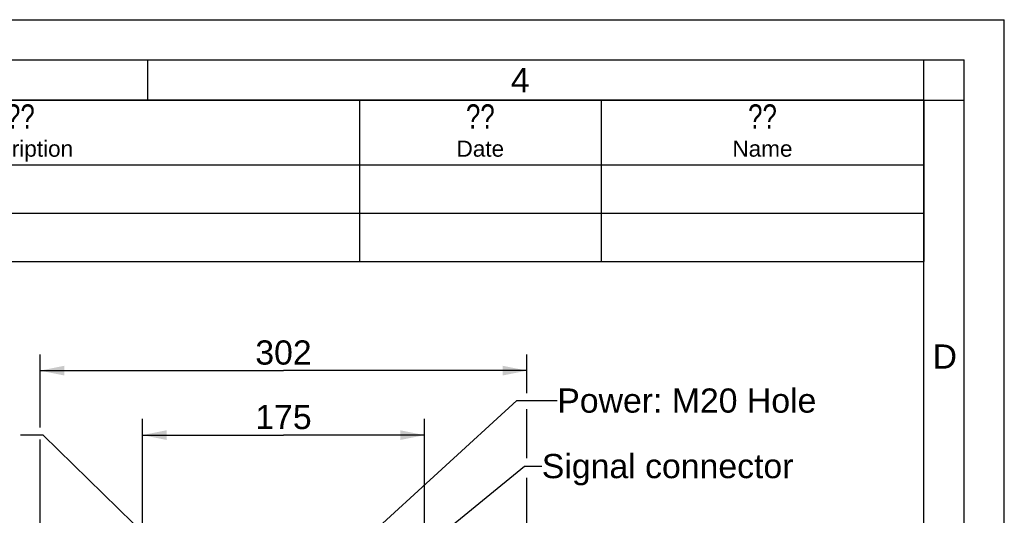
# Model space of a CAD drawing. Header units: millimetres. Extents: x 0 to 420, y 0 to 297.
# Tile 65 of 65: x 298 to 420, y 236 to 297. Entities that reach past the tile are written whole.
import ezdxf

# ---------------------------------------------------------------- set-up
doc = ezdxf.new("R2010")
doc.units = ezdxf.units.MM
doc.header["$LTSCALE"] = 23.1
doc.layers.get('0').update_dxf_attribs({"linetype": 'CONTINUOUS'})
doc.layers.add('DETAIL', color=7, linetype='CONTINUOUS')
doc.layers.add('DIMENSION', color=7, linetype='CONTINUOUS')
doc.styles.get("Standard").update_dxf_attribs({"font": 'arial.ttf'})
doc.styles.add('TEXTSTYLE_2', font='arial.ttf')
doc.styles.add('TEXTSTYLE_5', font='txt', dxfattribs={"width": 0.8})
doc.dimstyles.new('DIMSTYLE_13', dxfattribs={"dimtxt": 3, "dimasz": 3, "dimexe": 0.18, "dimexo": 0.0625, "dimgap": 0.09, "dimtad": 1, "dimdec": 3, "dimlfac": 5, "dimdsep": 46, "dimtxsty": 'STANDARD', "dimblk": '_FILLED', "dimblk1": '_FILLED', "dimblk2": '_FILLED', "dimcen": 0.09, "dimadec": 0, "dimazin": 0, "dimtp": 0.5, "dimtm": 0.5, "dimtfac": 1, "dimtdec": 3, "dimtofl": 0, "dimtmove": 0, "dimatfit": 3, "dimldrblk": '_FILLED', "dimfxl": 1, "dimtolj": 1, "dimarcsym": 0})
doc.dimstyles.new('DIMSTYLE_8', dxfattribs={"dimtxt": 3, "dimasz": 3, "dimexe": 0.18, "dimexo": 0.0625, "dimgap": 0.09, "dimtad": 1, "dimlfac": 5, "dimdsep": 46, "dimtxsty": 'STANDARD', "dimblk": '_FILLED', "dimblk1": '_FILLED', "dimblk2": '_FILLED', "dimcen": 0.09, "dimadec": 0, "dimazin": 0, "dimtp": 0.5, "dimtm": 0.5, "dimtfac": 1, "dimtofl": 0, "dimtmove": 0, "dimatfit": 3, "dimldrblk": '_FILLED', "dimfxl": 1, "dimtolj": 1, "dimarcsym": 0})
doc.dimstyles.get("Standard").update_dxf_attribs({"dimtxt": 3, "dimasz": 3, "dimexe": 0.18, "dimexo": 0.0625, "dimgap": 0.09, "dimtad": 1, "dimdec": 3, "dimdsep": 46, "dimtxsty": 'STANDARD', "dimblk": '_FILLED', "dimblk1": '_FILLED', "dimblk2": '_FILLED', "dimcen": 0.09, "dimadec": 0, "dimazin": 0, "dimtol": 1, "dimtp": 0.001, "dimtm": 0.001, "dimtfac": 1, "dimtdec": 3, "dimtofl": 0, "dimtmove": 0, "dimatfit": 3, "dimldrblk": '_FILLED', "dimfxl": 1, "dimtolj": 1, "dimarcsym": 0})

# ---------------------------------------------------------------- blocks, each defined once
blk = doc.blocks.new('_FILLED')
at = {"color": 0, "linetype": 'BYBLOCK'}
blk.add_solid([(0, 0), (-1, 0.2), (-1, -0.2)], dxfattribs=at)
blk = doc.blocks.new('*D7')
at = {"layer": 'DIMENSION', "color": 2, "linetype": 'CONTINUOUS'}
for p, q in [((300.38, 246.4), (300.38, 255.46)), ((360.78, 250.65), (360.78, 255.46)), ((300.38, 253.46), (330.58, 253.46)), ((360.78, 253.46), (330.58, 253.46)), ((360.78, 242.58), (360.78, 248.67)), ((300.38, 225.12), (300.38, 244.92)), ((360.78, 225.12), (360.78, 240.18))]:
    blk.add_line(p, q, dxfattribs=at)
at = {"layer": 'DIMENSION', "color": 2, "linetype": 'CONTINUOUS', "xscale": 3, "yscale": 3, "zscale": 3, "rotation": 180}
blk.add_blockref('_FILLED', (300.38, 253.46), dxfattribs=at)
at = {"layer": 'DIMENSION', "color": 2, "linetype": 'CONTINUOUS', "xscale": 3, "yscale": 3, "zscale": 3}
blk.add_blockref('_FILLED', (360.78, 253.46), dxfattribs=at)
at = {"layer": 'DIMENSION', "color": 2, "linetype": 'CONTINUOUS', "insert": (330.58, 257.21), "char_height": 3, "width": 6.9926, "attachment_point": 2, "line_spacing_factor": 0.9}
blk.add_mtext('302', dxfattribs=at)
blk = doc.blocks.new('*D20')
at = {"layer": 'DIMENSION', "color": 2, "linetype": 'CONTINUOUS'}
for p, q in [((313.08, 233.11), (313.08, 247.46)), ((348.08, 233.11), (348.08, 247.46)), ((313.08, 245.46), (330.58, 245.46)), ((348.08, 245.46), (330.58, 245.46))]:
    blk.add_line(p, q, dxfattribs=at)
at = {"layer": 'DIMENSION', "color": 2, "linetype": 'CONTINUOUS', "xscale": 3, "yscale": 3, "zscale": 3, "rotation": 180}
blk.add_blockref('_FILLED', (313.08, 245.46), dxfattribs=at)
at = {"layer": 'DIMENSION', "color": 2, "linetype": 'CONTINUOUS', "xscale": 3, "yscale": 3, "zscale": 3}
blk.add_blockref('_FILLED', (348.08, 245.46), dxfattribs=at)
at = {"layer": 'DIMENSION', "color": 2, "linetype": 'CONTINUOUS', "insert": (330.58, 249.21), "char_height": 3, "width": 6.9926, "attachment_point": 2, "line_spacing_factor": 0.9}
blk.add_mtext('175', dxfattribs=at)

msp = doc.modelspace()

# ---------------------------------------------------------------- linework, layer by layer
at = {"color": 2, "linetype": 'CONTINUOUS'}
for p, q in [((0, 297), (420, 297)), ((420, 0), (420, 297)), ((20, 292), (415, 292)), ((313.75, 287), (313.75, 292)), ((410.00692, 286.94178), (410.00692, 291.94178)), ((415, 5), (415, 292)), ((235.00001, 286.99996), (410.00001, 286.99996)), ((340.00001, 286.99996), (340.00001, 266.99996)), ((370.00001, 286.99996), (370.00001, 266.99996)), ((409.97544, 287.00525), (414.97544, 287.00525)), ((410.00001, 286.99996), (410.00001, 266.99996)), ((235.00001, 278.99996), (410.00001, 278.99996)), ((235.00001, 272.99996), (410.00001, 272.99996)), ((235.00001, 266.99996), (410.00001, 266.99996))]:
    msp.add_line(p, q, dxfattribs=at)
at = {"color": 7, "linetype": 'CONTINUOUS'}
for p, q in [((410, 287), (25, 287)), ((410, 10), (410, 287))]:
    msp.add_line(p, q, dxfattribs=at)

# ---------------------------------------------------------------- texts
at = {"color": 2, "linetype": 'CONTINUOUS', "char_height": 3, "attachment_point": 1, "line_spacing_factor": 0.9, "style": 'TEXTSTYLE_2'}
for s, insert, width in [('4', (358.78169, 291.00448), 2.330855), ('D', (411.10333, 256.7095), 3.0223048)]:
    msp.add_mtext(s, dxfattribs=dict(at, insert=insert, width=width))
at = {"layer": 'DETAIL', "color": 2, "linetype": 'CONTINUOUS', "attachment_point": 2, "line_spacing_factor": 0.9}
for s, insert, char_height, width, style in [(' ??', (297.50001, 286.49996), 3, 7.2, 'TEXTSTYLE_5'), ('?? ', (355.00001, 286.49996), 3, 7.2, 'TEXTSTYLE_5'), ('?? ', (390.00001, 286.49996), 3, 7.2, 'TEXTSTYLE_5'), ('Description', (297.50001, 281.99996), 2, 13.9628253, 'TEXTSTYLE_2'), ('Date', (355.00001, 281.99996), 2, 5.8959108, 'TEXTSTYLE_2'), ('Name', (390.00001, 281.99996), 2, 7.4423792, 'TEXTSTYLE_2')]:
    msp.add_mtext(s, dxfattribs=dict(at, insert=insert, char_height=char_height, width=width, style=style))
at = {"layer": 'DETAIL', "color": 2, "linetype": 'CONTINUOUS', "char_height": 3, "attachment_point": 1, "line_spacing_factor": 0.9}
for s, insert, width in [('Power: M20 Hole', (364.54764, 251.24678), 32.0966543), ('Signal connector', (362.62731, 243.1181), 31.2379182)]:
    msp.add_mtext(s, dxfattribs=dict(at, insert=insert, width=width))

# ---------------------------------------------------------------- dimensions: what is measured, and where the dimension line sits
at = {"layer": 'DIMENSION', "color": 2, "linetype": 'CONTINUOUS'}
for base, p1, p2, dimstyle, picture, middle in [((360.78, 253.45731), (300.38, 225.12331), (360.78, 225.12331), 'DIMSTYLE_8', '*D7', (327.08372, 255.70731)), ((348.08, 245.45731), (313.08, 233.11415), (348.08, 233.11415), 'DIMSTYLE_13', '*D20', (327.08372, 247.70731))]:
    dim = msp.add_linear_dim(base=base, p1=p1, p2=p2, dimstyle=dimstyle, dxfattribs=at)
    dim.commit()
    dim.dimension.update_dxf_attribs({"geometry": picture, "text_midpoint": middle, "dimtype": 160})

# ---------------------------------------------------------------- leaders
at = {"layer": 'DETAIL', "color": 2, "linetype": 'CONTINUOUS'}
for points in [[(334.89656, 227.21651), (359.54764, 249.74678), (364.54764, 249.74678)], [(321.31186, 225.41011), (300.76338, 245.45731), (297.94465, 245.45731)], [(341.73366, 226.29187), (360.45976, 241.6181), (362.62731, 241.6181)]]:
    msp.add_leader(points, dimstyle='STANDARD', override={"dimtad": 0, "dimldrblk": 'DOT'}, dxfattribs=at)

doc.saveas('drawing.dxf')
